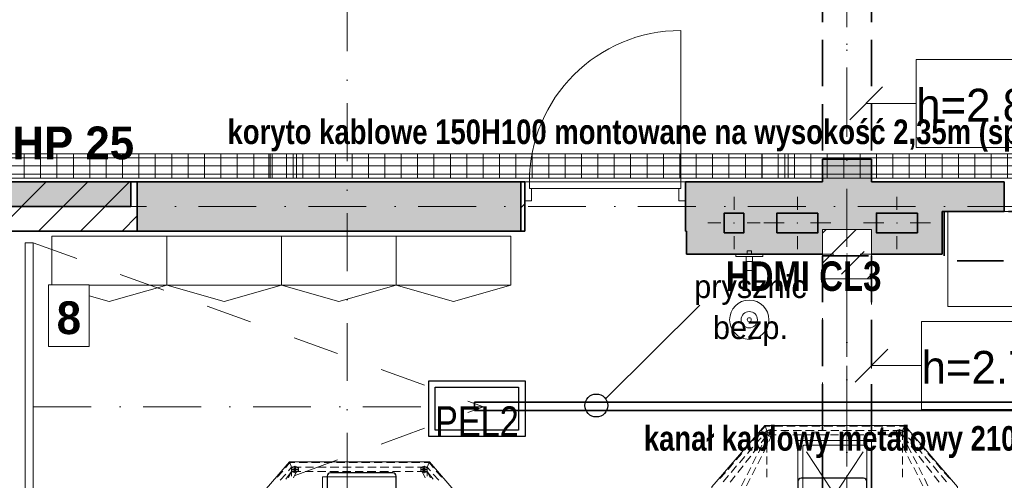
# Model space of a CAD drawing. Header units: millimetres. Extents: x 82175 to 237000, y 24756 to 471700.
# Tile 32 of 256: x 111372 to 117380, y 95609 to 98419. Entities that reach past the tile are written whole.
import ezdxf
from ezdxf.enums import TextEntityAlignment as Align
from ezdxf.lldxf.tags import DXFTag

# ---------------------------------------------------------------- set-up
doc = ezdxf.new("R2010")
doc.units = ezdxf.units.MM
for name, pattern in [('Krawędzie ukryte', [3.912222, 2.822222, -1.09]), ('Kropki i Kreski', [6.702778, 3.527778, -1.763889, 0, -1.411111]), ('Przerywana', [5.644444, 2.822222, -2.822222]), ('thk_line_type', [945, 540, -405]), ('Wipeout_Contour', [1000, 0, -1000])]:
    doc.linetypes.add(name, pattern=pattern)
for name, color, linetype, lineweight in [('!! kanał podpoaraperowy z gniazdami', 6, 'Continuous', 35), ('#_EL - opis', 7, 'Continuous', 20), ('2DE_PRO_Cblf304L', 30, 'Continuous', 15), ('CP_DETAL', 33, 'Continuous', 9), ('\xa0♦EL - Gniazda', 1, 'Continuous', 35), ('\xa0♦IT - opis', 3, 'SOLID', 30)]:
    doc.layers.add(name, color=color, linetype=linetype, lineweight=lineweight)
for name, color, linetype in [('#EL - Teletechnika', 3, 'Continuous'), ('2D - Ogólne', 8, 'Continuous'), ('2D - Rysunki i Obrazki', 8, 'Continuous'), ('Drzwi Archicad', 8, 'Continuous'), ('Instalacje - Went_Klim', 8, 'Continuous'), ('Konstrukcja - Belki', 8, 'Continuous'), ('Konstrukcja - Siatka mod', 8, 'Continuous'), ('Konstrukcja - Słupy', 8, 'Continuous'), ('Konstrukcja - Ściany działowe', 8, 'Continuous'), ('Konstrukcja - Ściany nośne wew..P', 8, 'Continuous'), ('Opisy - Etykiety', 8, 'Continuous'), ('Opisy - Tekst', 8, 'Continuous'), ('PIONY INST', 8, 'Continuous'), ('Wnętrze - Umeblowanie', 8, 'Continuous'), ('Wnętrze - Wyposażenie', 8, 'Continuous')]:
    doc.layers.add(name, color=color, linetype=linetype)
doc.styles.add('CP_ATTR', font='ARIAL.TTF')
doc.styles.add('OP_100', font='ARIALN.TTF', dxfattribs={"width": 0.8, "height": 20})
doc.styles.get("Standard").update_dxf_attribs({"font": 'arial.ttf'})
doc.styles.add('STYL_AUTOMATYCZNY_11', font='txt')
doc.styles.add('STYL_AUTOMATYCZNY_5', font='txt')
doc.styles.add('STYL_AUTOMATYCZNY_8', font='txt')
doc.styles.add('STYL_AUTOMATYCZNY_9', font='txt')
tags = doc.linetypes.add('SOLID', pattern=[10, 10, 0]).pattern_tags.tags
tags[6:7] = [DXFTag(74, 4), DXFTag(75, 0), DXFTag(340, '0'), DXFTag(46, 0.0), DXFTag(50, 0.0), DXFTag(44, 0.0), DXFTag(45, 0.0)]
tags[4:5] = [DXFTag(74, 4), DXFTag(75, 0), DXFTag(340, '0'), DXFTag(46, 0.0), DXFTag(50, 0.0), DXFTag(44, 0.0), DXFTag(45, 0.0)]
pattern_1 = [(45, (-135208.59, 381186.62), (-127.27922, 127.27922), [])]

# ---------------------------------------------------------------- blocks, each defined once
blk = doc.blocks.new('2Dcblfmark100')
at = {"color": 3}
for p, q in [((-10, -50), (-10, 50)), ((10, -50), (10, 50))]:
    blk.add_line(p, q, dxfattribs=at)
blk = doc.blocks.new('2dcblf_korcf105v_b150_h105_5e1nhc4')
at = {"layer": 'CP_DETAL'}
h = blk.add_hatch(dxfattribs=at)
h.set_pattern_fill('_USER', color=256, scale=100, angle=90, style=0, pattern_type=0)
h.set_pattern_definition([(90, (-3e-14, 0), (-100, 6e-15), [])])
h.paths.add_polyline_path([(0, 75), (11800, 75), (11800, -75), (0, -75)])
for p, q in [((0, -75), (0, 75)), ((0, 75), (11800, 75)), ((0, -75), (11800, -75))]:
    blk.add_line(p, q)
for p, q in [((11800, 50), (0, 50)), ((0, 0), (11800, 0)), ((11800, -50), (0, -50))]:
    blk.add_line(p, q, dxfattribs=at)
at = {"yscale": 1.5}
for p in [(3000, 0), (6000, 0), (9000, 0)]:
    blk.add_blockref('2Dcblfmark100', p, dxfattribs=at)
at = {"linetype": 'ByBlock', "style": 'CP_ATTR', "flags": 9}
for tag in ['NAME', 'NUMBER', 'GROUP', 'ORDER-NO', 'PRODUCER', 'COUPLERS', 'MOUNTDIST', 'MOUNTINGS', 'OTHER', 'WEIGHT', 'DIVIDER', 'COVER']:
    blk.add_attdef(tag, text='', height=0.00005, dxfattribs=at).set_placement((-0.1, 0), align=Align.MIDDLE_LEFT)
blk = doc.blocks.new('dws')
at = {"layer": '#EL - Teletechnika', "color": 1, "lineweight": 30}
blk.add_lwpolyline([(294, 0), (-294, 0), (-294, 341), (294, 341)], close=True, dxfattribs=at)
at = {"layer": '#EL - Teletechnika', "color": 7, "lineweight": 30}
blk.add_lwpolyline([(254.6, 39.3), (-254.6, 39.3), (-254.6, 301.7), (254.6, 301.7)], close=True, dxfattribs=at)
at = {"layer": '#EL - Teletechnika', "color": 1, "insert": (0, 93.7), "char_height": 20.791, "attachment_point": 5, "line_spacing_factor": 0.4}
blk.add_mtext('\\fArial Narrow|b0|i0;{\\H8.7679950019x;\\A1;PEL2}\\A1;\\fTahoma|b1|i0|c238;\\P', dxfattribs=at)

msp = doc.modelspace()

# ---------------------------------------------------------------- hatches: boundary and pattern name
at = {"linetype": 'Continuous', "lineweight": 25}
msp.add_hatch(color=8, dxfattribs=at).paths.add_polyline_path([(111250, 97428.9), (111250, 97278.9), (112050, 97278.9), (112050, 97428.9)])
at = {"layer": 'Konstrukcja - Słupy', "linetype": 'Continuous', "lineweight": 25}
h = msp.add_hatch(dxfattribs=at)
h.set_pattern_fill('Beton_zbrojony_0006', color=8, style=0, pattern_type=2)
h.set_pattern_definition([(45, (-135208.59, 381186.62), (-183.84776, 183.84776), []), (45, (-135300.5, 381278.54), (-183.84776, 183.84776), [195, -65])])
h.paths.add_polyline_path([(116270, 96838.9), (116570, 96838.9), (116570, 97138.9), (116270, 97138.9)])
at = {"layer": 'Konstrukcja - Ściany działowe', "linetype": 'Continuous', "lineweight": 13}
h = msp.add_hatch(dxfattribs=at)
h.set_pattern_fill('Bloczki_ceramiczne_0006', color=8, style=0, pattern_type=2)
h.set_pattern_definition(pattern_1)
h.paths.add_polyline_path([(111220, 97428.9), (111220, 97128.9), (112090, 97128.9), (112090, 97428.9)])
for color, points in [(8, [(114430, 97128.9), (114430, 97428.9), (112090, 97428.9), (112090, 97128.9)]), (256, [(115434.6, 97128.9), (115440, 97128.9), (115440, 97428.9), (115434.6, 97428.9)]), (8, [(117380, 97248.9), (117380, 97428.9), (117000, 97428.9), (117000, 97248.9)])]:
    msp.add_hatch(color=color, dxfattribs=at).paths.add_polyline_path(points)
h = msp.add_hatch(dxfattribs=at)
h.set_pattern_fill('Bloczki_ceramiczne_0006', color=256, style=0, pattern_type=2)
h.set_pattern_definition(pattern_1)
h.paths.add_polyline_path([(114430, 97128.9), (114454.6, 97128.9), (114454.6, 97428.9), (114430, 97428.9)])
at = {"layer": 'Konstrukcja - Ściany nośne wew..P', "linetype": 'Continuous', "lineweight": 13}
msp.add_hatch(color=8, dxfattribs=at).paths.add_polyline_path([(116570, 97568.9), (116270, 97568.9), (116270, 97428.9), (116570, 97428.9)])
h = msp.add_hatch(color=8, dxfattribs=at)
h.paths.add_polyline_path([(116570, 97428.9), (115440, 97428.9), (115440, 96988.9), (116270, 96988.9), (116270, 97138.9), (116570, 97138.9)])
h.paths.add_polyline_path([(115671.2, 97118.9), (115671.2, 97238.9), (115791.2, 97238.9), (115791.2, 97118.9)], flags=0)
h.paths.add_polyline_path([(116242.4, 97118.9), (115992.4, 97118.9), (115992.4, 97238.9), (116242.4, 97238.9)], flags=0)
h = msp.add_hatch(color=8, dxfattribs=at)
h.paths.add_polyline_path([(116570, 97138.9), (116570, 97138.9), (116570, 96988.9), (117000, 96988.9), (117000, 97428.9), (116570, 97428.9)])
h.paths.add_polyline_path([(116600, 97238.9), (116850, 97238.9), (116850, 97118.9), (116600, 97118.9)], flags=0)
at = {"layer": 'PIONY INST', "linetype": 'Continuous', "lineweight": 13}
for points in [[(115791.2, 97238.9), (115671.2, 97238.9), (115671.2, 97118.9), (115791.2, 97118.9)], [(116242.4, 97238.9), (115992.4, 97238.9), (115992.4, 97118.9), (116242.4, 97118.9)], [(116850, 97238.9), (116600, 97238.9), (116600, 97118.9), (116850, 97118.9)]]:
    msp.add_hatch(color=8, dxfattribs=at).paths.add_polyline_path(points)

# ---------------------------------------------------------------- linework, layer by layer
at = {"layer": '!! kanał podpoaraperowy z gniazdami'}
msp.add_lwpolyline([(118085.2, 96085.5), (114148, 96085.5), (114148, 96035.5), (118085.2, 96035.5)], close=True, dxfattribs=at)
at = {"color": 8, "linetype": 'Continuous', "lineweight": 35, "ltscale": 100, "flags": 128}
for points in [[(112090, 97428.9), (111220, 97428.9)], [(114454.6, 97428.9), (114430, 97428.9)], [(114454.6, 97428.9), (114454.6, 97128.9)], [(111220, 97128.9), (112090, 97128.9)], [(114430, 97128.9), (114454.6, 97128.9)]]:
    msp.add_lwpolyline(points, dxfattribs=at)
msp.add_lwpolyline([(111250, 97428.9), (111250, 97278.9), (112050, 97278.9), (112050, 97428.9)], close=True, dxfattribs=at)
at = {"layer": '2D - Ogólne', "color": 8, "linetype": 'Przerywana', "lineweight": 15, "ltscale": 100}
for p in [(111455.6, 97058), (111455.6, 95058)]:
    msp.add_line(p, (114203.1, 96058), dxfattribs=at)
at = {"layer": '2D - Ogólne', "color": 8, "linetype": 'Kropki i Kreski', "lineweight": 15, "ltscale": 100}
msp.add_line((111455.9, 96058), (114203.1, 96058), dxfattribs=at)
at = {"layer": '2D - Rysunki i Obrazki', "color": 8, "linetype": 'Continuous', "lineweight": 13, "ltscale": 100}
for p, q in [((112269.4, 96798.9), (111569.4, 96798.9)), ((112969.4, 96798.9), (112269.4, 96798.9)), ((113669.4, 96798.9), (112969.4, 96798.9)), ((114369.4, 96798.9), (113669.4, 96798.9))]:
    msp.add_line(p, q, dxfattribs=at)
at = {"layer": '2D - Rysunki i Obrazki', "color": 8, "linetype": 'thk_line_type', "lineweight": 13, "ltscale": 100, "flags": 128}
for points in [[(111569.4, 97098.9), (111569.4, 96798.9), (111919.4, 96700.9), (112269.4, 96798.9), (112269.4, 97098.9)], [(112269.4, 97098.9), (112269.4, 96798.9), (112619.4, 96700.9), (112969.4, 96798.9), (112969.4, 97098.9)], [(112969.4, 97098.9), (112969.4, 96798.9), (113319.4, 96700.9), (113669.4, 96798.9), (113669.4, 97098.9)], [(113669.4, 97098.9), (113669.4, 96798.9), (114019.4, 96700.9), (114369.4, 96798.9), (114369.4, 97098.9)]]:
    msp.add_lwpolyline(points, close=True, dxfattribs=at)
at = {"layer": '2D - Rysunki i Obrazki', "color": 8, "linetype": 'Continuous', "lineweight": 13, "ltscale": 100, "flags": 128}
for points in [[(117092.3, 95190), (115592.3, 95190), (115595.3, 95570.5), (115918.8, 95943.7), (116773.1, 95943.7), (117094.5, 95570.5)], [(115595.3, 95193.1), (115595.3, 95570.5), (115918.8, 95943.7), (116773.1, 95943.7), (117094.5, 95570.5), (117094.5, 95193.1)], [(115595.3, 95193.1), (115595.3, 95570.5), (115918.8, 95943.7), (116773.1, 95943.7), (117094.5, 95570.5), (117094.5, 95193.1)], [(115595.3, 95193.1), (115595.3, 95570.5), (115918.8, 95943.7), (116773.1, 95943.7), (117094.5, 95570.5), (117094.5, 95193.1)], [(115595.3, 95193.1), (115595.3, 95570.5), (115918.8, 95943.7), (116773.1, 95943.7), (117094.5, 95570.5), (117094.5, 95193.1)], [(115595.3, 95193.1), (115595.3, 95570.5), (115918.8, 95943.7), (116773.1, 95943.7), (117094.5, 95570.5), (117094.5, 95193.1)], [(115595.3, 95193.1), (115595.3, 95570.5), (115918.8, 95943.7), (116773.1, 95943.7), (117094.5, 95570.5), (117094.5, 95193.1)], [(115931.2, 95912.6), (115931.2, 95885.7), (115972.7, 95885.7), (115972.7, 95912.6)], [(115952, 95889.8), (115958.2, 95891.9), (115960.3, 95898.1), (115958.2, 95904.3), (115952, 95906.4), (115945.8, 95904.3), (115943.7, 95898.1), (115945.8, 95891.9)], [(115972.7, 95885.7), (115972.7, 95912.6)], [(116719.2, 95912.6), (116719.2, 95885.7), (116758.6, 95885.7), (116758.6, 95912.6)], [(116739.9, 95889.8), (116744.1, 95891.9), (116748.2, 95898.1), (116744.1, 95904.3), (116739.9, 95906.4), (116733.7, 95904.3), (116731.6, 95898.1), (116733.7, 95891.9)], [(116758.6, 95885.7), (116758.6, 95912.6)], [(116569.9, 95852.5), (116569.9, 95402.5)], [(114192.2, 94967.6), (112692.2, 94967.6), (112695.2, 95348.1), (113018.7, 95721.3), (113873, 95721.3), (114194.4, 95348.1)], [(112695.2, 94970.7), (112695.2, 95348.1), (113018.7, 95721.3), (113873, 95721.3), (114194.4, 95348.1), (114194.4, 94970.7)], [(112695.2, 94970.7), (112695.2, 95348.1), (113018.7, 95721.3), (113873, 95721.3), (114194.4, 95348.1), (114194.4, 94970.7)], [(112695.2, 94970.7), (112695.2, 95348.1), (113018.7, 95721.3), (113873, 95721.3), (114194.4, 95348.1), (114194.4, 94970.7)], [(112695.2, 94970.7), (112695.2, 95348.1), (113018.7, 95721.3), (113873, 95721.3), (114194.4, 95348.1), (114194.4, 94970.7)], [(112695.2, 94970.7), (112695.2, 95348.1), (113018.7, 95721.3), (113873, 95721.3), (114194.4, 95348.1), (114194.4, 94970.7)], [(112695.2, 94970.7), (112695.2, 95348.1), (113018.7, 95721.3), (113873, 95721.3), (114194.4, 95348.1), (114194.4, 94970.7)], [(113031.1, 95690.2), (113031.1, 95663.2), (113072.6, 95663.2), (113072.6, 95690.2)], [(113051.9, 95667.4), (113058.1, 95669.5), (113060.2, 95675.7), (113058.1, 95681.9), (113051.9, 95684), (113045.7, 95681.9), (113043.6, 95675.7), (113045.7, 95669.5)], [(113072.6, 95663.2), (113072.6, 95690.2)], [(113819.1, 95690.2), (113819.1, 95663.2), (113858.5, 95663.2), (113858.5, 95690.2)], [(113839.8, 95667.4), (113844, 95669.5), (113848.1, 95675.7), (113844, 95681.9), (113839.8, 95684), (113833.6, 95681.9), (113831.5, 95675.7), (113833.6, 95669.5)], [(113858.5, 95663.2), (113858.5, 95690.2)], [(113669.8, 95630.1), (113669.8, 95180.1)]]:
    msp.add_lwpolyline(points, close=True, dxfattribs=at)
for points in [[(115844.2, 95850.4), (115877.3, 95887.7)], [(115893.9, 95908.5), (115920.9, 95939.6)], [(115896, 95838), (115931.2, 95885.7), (115987.2, 95885.7)], [(115912.6, 95889.8), (115931.2, 95912.6)], [(115931.2, 95885.7), (115912.6, 95846.3)], [(115920.9, 95939.6), (115931.2, 95912.6), (115931.2, 95885.7)], [(115952, 95939.6), (115920.9, 95939.6)], [(115931.2, 95898.1), (115952, 95898.1), (115952, 95918.8)], [(115952, 95918.8), (115941.6, 95914.7), (115935.4, 95908.5), (115931.2, 95898.1), (115935.4, 95887.7)], [(115972.7, 95912.6), (115931.2, 95912.6)], [(115989.3, 95912.6), (115931.2, 95912.6)], [(115972.7, 95912.6), (115931.2, 95912.6), (115931.2, 95885.7), (115972.7, 95885.7)], [(115952, 95877.4), (115941.6, 95881.5), (115935.4, 95887.7), (115931.2, 95898.1), (115935.4, 95908.5)], [(115952, 95877.4), (115941.6, 95881.5), (115935.4, 95887.7), (115931.2, 95898.1), (115935.4, 95908.5)], [(115931.2, 95898.1), (115933.3, 95898.1)], [(115931.2, 95885.7), (115972.7, 95885.7)], [(115931.2, 95885.7), (115931.2, 95856.6)], [(115943.7, 95846.3), (115962.3, 95885.7)], [(115952, 95918.8), (115962.3, 95914.7), (115968.6, 95908.5), (115972.7, 95898.1), (115968.6, 95887.7)], [(115952, 95918.8), (115962.3, 95914.7), (115968.6, 95908.5), (115972.7, 95898.1), (115968.6, 95887.7)], [(115952, 95918.8), (115954.1, 95918.8)], [(115952, 95877.4), (115962.3, 95881.5), (115968.6, 95887.7), (115972.7, 95898.1), (115968.6, 95908.5)], [(115952, 95898.1), (115954.1, 95898.1)], [(115972.7, 95898.1), (115952, 95898.1), (115952, 95877.4)], [(115952, 95898.1), (115954.1, 95898.1)], [(115958.2, 95885.7), (115958.2, 95912.6)], [(115972.7, 95898.1), (115974.8, 95898.1)], [(116028.7, 95939.6), (115976.9, 95939.6)], [(116014.2, 95885.7), (116064, 95885.7)], [(116066, 95912.6), (116016.3, 95912.6)], [(116103.4, 95939.6), (116053.6, 95939.6)], [(116088.8, 95885.7), (116140.7, 95885.7)], [(116142.7, 95912.6), (116090.9, 95912.6)], [(116180.1, 95939.6), (116130.3, 95939.6)], [(116165.6, 95885.7), (116217.4, 95885.7)], [(116219.5, 95912.6), (116167.6, 95912.6)], [(116256.8, 95939.6), (116205, 95939.6)], [(116242.3, 95885.7), (116292, 95885.7)], [(116294.1, 95912.6), (116244.4, 95912.6)], [(116333.5, 95939.6), (116281.7, 95939.6)], [(116319, 95885.7), (116368.8, 95885.7)], [(116370.8, 95912.6), (116321.1, 95912.6)], [(116408.2, 95939.6), (116358.4, 95939.6)], [(116393.6, 95885.7), (116445.5, 95885.7)], [(116447.6, 95912.6), (116395.7, 95912.6)], [(116484.9, 95939.6), (116435.1, 95939.6)], [(116470.4, 95885.7), (116522.2, 95885.7)], [(116524.3, 95912.6), (116472.4, 95912.6)], [(116561.6, 95939.6), (116509.8, 95939.6)], [(116547.1, 95885.7), (116596.9, 95885.7)], [(116598.9, 95912.6), (116549.2, 95912.6)], [(116638.3, 95939.6), (116586.5, 95939.6)], [(116623.8, 95885.7), (116673.6, 95885.7)], [(116675.6, 95912.6), (116625.9, 95912.6)], [(116713, 95939.6), (116663.2, 95939.6)], [(116698.5, 95885.7), (116754.4, 95885.7)], [(116758.6, 95912.6), (116700.5, 95912.6)], [(116719.2, 95912.6), (116758.6, 95912.6), (116771, 95939.6)], [(116719.2, 95898.1), (116739.9, 95898.1), (116739.9, 95918.8)], [(116739.9, 95918.8), (116729.6, 95914.7), (116721.3, 95908.5), (116719.2, 95898.1), (116721.3, 95887.7)], [(116758.6, 95912.6), (116719.2, 95912.6), (116719.2, 95885.7), (116758.6, 95885.7)], [(116739.9, 95877.4), (116729.6, 95881.5), (116721.3, 95887.7), (116719.2, 95898.1), (116721.3, 95908.5)], [(116739.9, 95877.4), (116729.6, 95881.5), (116721.3, 95887.7), (116719.2, 95898.1), (116721.3, 95908.5)], [(116719.2, 95898.1), (116721.3, 95898.1)], [(116758.6, 95885.7), (116719.2, 95885.7)], [(116746.1, 95846.3), (116727.5, 95885.7)], [(116731.6, 95885.7), (116731.6, 95912.6)], [(116771, 95939.6), (116739.9, 95939.6)], [(116739.9, 95918.8), (116750.3, 95914.7), (116756.5, 95908.5), (116758.6, 95898.1), (116756.5, 95887.7)], [(116739.9, 95918.8), (116750.3, 95914.7), (116756.5, 95908.5), (116758.6, 95898.1), (116756.5, 95887.7)], [(116739.9, 95918.8), (116742, 95918.8)], [(116739.9, 95877.4), (116750.3, 95881.5), (116756.5, 95887.7), (116758.6, 95898.1), (116756.5, 95908.5)], [(116739.9, 95898.1), (116742, 95898.1)], [(116758.6, 95898.1), (116739.9, 95898.1), (116739.9, 95877.4)], [(116739.9, 95898.1), (116742, 95898.1)], [(116758.6, 95912.6), (116758.6, 95885.7)], [(116779.3, 95889.8), (116758.6, 95912.6)], [(116758.6, 95898.1), (116760.7, 95898.1)], [(116758.6, 95885.7), (116779.3, 95846.3)], [(116795.9, 95838), (116758.6, 95885.7)], [(116758.6, 95885.7), (116758.6, 95856.6)], [(116798, 95908.5), (116771, 95939.6)], [(116847.8, 95850.4), (116814.6, 95887.7)], [(115794.4, 95792.4), (115827.6, 95831.8)], [(115862.8, 95831.8), (115896, 95869.1)], [(115900.1, 95823.5), (115879.4, 95777.8)], [(115910.5, 95777.8), (115933.3, 95823.5)], [(115931.2, 95831.8), (115931.2, 95779.9)], [(115952, 95877.4), (115954.1, 95877.4)], [(115952, 95877.4), (115954.1, 95877.4)], [(116569.9, 95402.5), (116119.9, 95402.5), (116119.9, 95852.5), (116569.9, 95852.5)], [(116161.4, 95823.5), (116159.3, 95823.5), (116157.3, 95823.5), (116155.2, 95821.4), (116153.1, 95819.3), (116151, 95817.2), (116151, 95815.2), (116151, 95813.1)], [(116530.5, 95823.5), (116161.4, 95823.5)], [(116540.9, 95813.1), (116540.9, 95815.2), (116540.9, 95817.2), (116538.8, 95817.2), (116538.8, 95819.3), (116536.7, 95821.4), (116534.6, 95821.4), (116534.6, 95823.5), (116532.6, 95823.5), (116530.5, 95823.5)], [(116569.9, 95402.5), (116569.9, 95852.5)], [(116739.9, 95877.4), (116742, 95877.4)], [(116739.9, 95877.4), (116742, 95877.4)], [(116758.6, 95831.8), (116758.6, 95779.9)], [(116781.4, 95777.8), (116758.6, 95823.5)], [(116789.7, 95823.5), (116812.5, 95777.8)], [(116829.1, 95831.8), (116795.9, 95869.1)], [(116897.5, 95792.4), (116864.3, 95831.8)], [(115744.6, 95734.3), (115777.8, 95773.7)], [(115813.1, 95773.7), (115846.2, 95811)], [(115848.3, 95777.8), (115879.4, 95817.2)], [(116151, 95813.1), (116151, 95444)], [(116325.2, 95551.8), (116173.9, 95782)], [(116518.1, 95782), (116368.8, 95556)], [(116540.9, 95444), (116540.9, 95813.1)], [(116843.6, 95777.8), (116812.5, 95817.2)], [(116878.9, 95773.7), (116845.7, 95811)], [(116947.3, 95734.3), (116914.1, 95773.7)], [(112993.8, 95686), (113020.8, 95717.2)], [(113020.8, 95717.2), (113031.1, 95690.2), (113031.1, 95663.2)], [(113051.9, 95717.2), (113020.8, 95717.2)], [(113128.6, 95717.2), (113076.8, 95717.2)], [(113203.2, 95717.2), (113153.5, 95717.2)], [(113280, 95717.2), (113230.2, 95717.2)], [(113356.7, 95717.2), (113304.9, 95717.2)], [(113433.4, 95717.2), (113381.6, 95717.2)], [(113508.1, 95717.2), (113458.3, 95717.2)], [(113584.8, 95717.2), (113535, 95717.2)], [(113661.5, 95717.2), (113609.7, 95717.2)], [(113738.2, 95717.2), (113686.4, 95717.2)], [(113812.9, 95717.2), (113763.1, 95717.2)], [(113819.1, 95690.2), (113858.5, 95690.2), (113870.9, 95717.2)], [(113870.9, 95717.2), (113839.8, 95717.2)], [(113897.9, 95686), (113870.9, 95717.2)], [(115694.9, 95676.2), (115728, 95715.6)], [(115763.3, 95715.6), (115796.5, 95755)], [(115800.6, 95717.7), (115833.8, 95757.1)], [(115867, 95755), (115844.2, 95709.4)], [(115875.3, 95709.4), (115898.1, 95755)], [(115931.2, 95755), (115931.2, 95705.3)], [(116758.6, 95755), (116758.6, 95705.3)], [(116814.6, 95709.4), (116791.8, 95755)], [(116824.9, 95755), (116847.8, 95709.4)], [(116889.2, 95717.7), (116858.1, 95757.1)], [(116928.6, 95715.6), (116895.4, 95755)], [(116997, 95676.2), (116963.9, 95715.6)], [(112944.1, 95628), (112977.2, 95665.3)], [(112962.7, 95609.3), (112995.9, 95646.7)], [(112995.9, 95615.5), (113031.1, 95663.2), (113087.1, 95663.2)], [(113012.5, 95667.4), (113031.1, 95690.2)], [(113031.1, 95663.2), (113012.5, 95623.8)], [(113031.1, 95675.7), (113051.9, 95675.7), (113051.9, 95696.4)], [(113051.9, 95696.4), (113041.5, 95692.3), (113035.3, 95686), (113031.1, 95675.7), (113035.3, 95665.3)], [(113072.6, 95690.2), (113031.1, 95690.2)], [(113089.2, 95690.2), (113031.1, 95690.2)], [(113072.6, 95690.2), (113031.1, 95690.2), (113031.1, 95663.2), (113072.6, 95663.2)], [(113051.9, 95654.9), (113041.5, 95659.1), (113035.3, 95665.3), (113031.1, 95675.7), (113035.3, 95686)], [(113051.9, 95654.9), (113041.5, 95659.1), (113035.3, 95665.3), (113031.1, 95675.7), (113035.3, 95686)], [(113031.1, 95675.7), (113033.2, 95675.7)], [(113031.1, 95663.2), (113072.6, 95663.2)], [(113031.1, 95663.2), (113031.1, 95634.2)], [(113043.6, 95623.8), (113062.2, 95663.2)], [(113051.9, 95696.4), (113062.2, 95692.3), (113068.5, 95686), (113072.6, 95675.7), (113068.5, 95665.3)], [(113051.9, 95696.4), (113062.2, 95692.3), (113068.5, 95686), (113072.6, 95675.7), (113068.5, 95665.3)], [(113051.9, 95696.4), (113054, 95696.4)], [(113051.9, 95654.9), (113062.2, 95659.1), (113068.5, 95665.3), (113072.6, 95675.7), (113068.5, 95686)], [(113051.9, 95675.7), (113054, 95675.7)], [(113072.6, 95675.7), (113051.9, 95675.7), (113051.9, 95654.9)], [(113051.9, 95675.7), (113054, 95675.7)], [(113051.9, 95654.9), (113054, 95654.9)], [(113051.9, 95654.9), (113054, 95654.9)], [(113058.1, 95663.2), (113058.1, 95690.2)], [(113072.6, 95675.7), (113074.7, 95675.7)], [(113114.1, 95663.2), (113163.9, 95663.2)], [(113165.9, 95690.2), (113116.2, 95690.2)], [(113188.7, 95663.2), (113240.6, 95663.2)], [(113242.6, 95690.2), (113190.8, 95690.2)], [(113265.5, 95663.2), (113317.3, 95663.2)], [(113319.4, 95690.2), (113267.5, 95690.2)], [(113342.2, 95663.2), (113391.9, 95663.2)], [(113394, 95690.2), (113344.2, 95690.2)], [(113418.9, 95663.2), (113468.7, 95663.2)], [(113470.7, 95690.2), (113421, 95690.2)], [(113493.5, 95663.2), (113545.4, 95663.2)], [(113547.5, 95690.2), (113495.6, 95690.2)], [(113570.3, 95663.2), (113622.1, 95663.2)], [(113624.2, 95690.2), (113572.3, 95690.2)], [(113647, 95663.2), (113696.8, 95663.2)], [(113698.8, 95690.2), (113649.1, 95690.2)], [(113723.7, 95663.2), (113773.5, 95663.2)], [(113775.5, 95690.2), (113725.8, 95690.2)], [(113798.4, 95663.2), (113854.3, 95663.2)], [(113858.5, 95690.2), (113800.4, 95690.2)], [(113819.1, 95675.7), (113839.8, 95675.7), (113839.8, 95696.4)], [(113839.8, 95696.4), (113829.5, 95692.3), (113821.2, 95686), (113819.1, 95675.7), (113821.2, 95665.3)], [(113858.5, 95690.2), (113819.1, 95690.2), (113819.1, 95663.2), (113858.5, 95663.2)], [(113839.8, 95654.9), (113829.5, 95659.1), (113821.2, 95665.3), (113819.1, 95675.7), (113821.2, 95686)], [(113839.8, 95654.9), (113829.5, 95659.1), (113821.2, 95665.3), (113819.1, 95675.7), (113821.2, 95686)], [(113819.1, 95675.7), (113821.2, 95675.7)], [(113858.5, 95663.2), (113819.1, 95663.2)], [(113846, 95623.8), (113827.4, 95663.2)], [(113831.5, 95663.2), (113831.5, 95690.2)], [(113839.8, 95696.4), (113850.2, 95692.3), (113856.4, 95686), (113858.5, 95675.7), (113856.4, 95665.3)], [(113839.8, 95696.4), (113850.2, 95692.3), (113856.4, 95686), (113858.5, 95675.7), (113856.4, 95665.3)], [(113839.8, 95696.4), (113841.9, 95696.4)], [(113839.8, 95654.9), (113850.2, 95659.1), (113856.4, 95665.3), (113858.5, 95675.7), (113856.4, 95686)], [(113839.8, 95675.7), (113841.9, 95675.7)], [(113858.5, 95675.7), (113839.8, 95675.7), (113839.8, 95654.9)], [(113839.8, 95675.7), (113841.9, 95675.7)], [(113839.8, 95654.9), (113841.9, 95654.9)], [(113839.8, 95654.9), (113841.9, 95654.9)], [(113858.5, 95690.2), (113858.5, 95663.2)], [(113879.2, 95667.4), (113858.5, 95690.2)], [(113858.5, 95675.7), (113860.6, 95675.7)], [(113858.5, 95663.2), (113879.2, 95623.8)], [(113895.8, 95615.5), (113858.5, 95663.2)], [(113858.5, 95663.2), (113858.5, 95634.2)], [(113929, 95609.3), (113895.8, 95646.7)], [(113947.6, 95628), (113914.5, 95665.3)], [(115645.1, 95620.3), (115678.3, 95657.6)], [(115713.5, 95657.6), (115746.7, 95697)], [(115755, 95657.6), (115786.1, 95697)], [(115833.8, 95686.6), (115811, 95643.1)], [(115842.1, 95643.1), (115864.9, 95686.6)], [(115931.2, 95678.3), (115931.2, 95628.5)], [(116758.6, 95678.3), (116758.6, 95628.5)], [(116849.8, 95643.1), (116827, 95686.6)], [(116858.1, 95686.6), (116880.9, 95643.1)], [(116936.9, 95657.6), (116905.8, 95697)], [(116978.4, 95657.6), (116945.2, 95697)], [(117046.8, 95620.3), (117013.6, 95657.6)], [(113669.8, 95180.1), (113219.8, 95180.1), (113219.8, 95630.1), (113669.8, 95630.1)], [(113669.8, 95180.1), (113669.8, 95630.1)], [(115663.8, 95599.5), (115696.9, 95638.9)], [(115707.3, 95597.4), (115738.4, 95636.8)], [(115798.5, 95620.3), (115775.7, 95574.6)], [(115806.8, 95574.6), (115829.6, 95620.3)], [(116883, 95574.6), (116860.2, 95620.3)], [(116893.4, 95620.3), (116914.1, 95574.6)], [(116982.5, 95597.4), (116951.4, 95636.8)], [(117028.1, 95599.5), (116995, 95638.9)]]:
    msp.add_lwpolyline(points, dxfattribs=at)
at = {"layer": 'Drzwi Archicad', "color": 8, "linetype": 'Continuous', "lineweight": 13, "ltscale": 100}
for p, q in [((115406.6, 97428.9), (115406.6, 98352.9)), ((114482.6, 97428.9), (114454.6, 97428.9)), ((114454.6, 97428.9), (114454.6, 97313.9)), ((114482.6, 97388.9), (114482.6, 97428.9)), ((114482.6, 97428.9), (115406.6, 97428.9)), ((114482.6, 97388.9), (114482.6, 97428.9)), ((114494.6, 97388.9), (114482.6, 97388.9)), ((115406.6, 97388.9), (114482.6, 97388.9)), ((114494.6, 97313.9), (114494.6, 97388.9)), ((115406.6, 97388.9), (115394.6, 97388.9)), ((115394.6, 97388.9), (115394.6, 97313.9)), ((115434.6, 97428.9), (115406.6, 97428.9)), ((115406.6, 97428.9), (115406.6, 97388.9)), ((115406.6, 97428.9), (115406.6, 97388.9)), ((115434.6, 97313.9), (115434.6, 97428.9)), ((114454.6, 97313.9), (114494.6, 97313.9)), ((115394.6, 97313.9), (115434.6, 97313.9))]:
    msp.add_line(p, q, dxfattribs=at)
at = {"layer": 'Drzwi Archicad', "color": 8, "linetype": 'Continuous', "lineweight": 35, "ltscale": 100}
for p, q in [((114454.6, 97428.9), (114454.6, 97313.9)), ((114454.6, 97428.9), (114454.6, 97313.9)), ((115434.6, 97428.9), (115434.6, 97313.9)), ((115434.6, 97428.9), (115434.6, 97313.9)), ((114454.6, 97313.9), (114454.6, 97128.9)), ((115434.6, 97313.9), (115434.6, 97128.9))]:
    msp.add_line(p, q, dxfattribs=at)
at = {"layer": 'Drzwi Archicad', "color": 8, "linetype": 'Continuous', "lineweight": 13, "ltscale": 100}
msp.add_arc((115406.6, 97428.9), 924, 90, 180, dxfattribs=at)
at = {"layer": 'Instalacje - Went_Klim', "color": 8, "linetype": 'Krawędzie ukryte', "lineweight": 35, "ltscale": 100, "flags": 128}
msp.add_lwpolyline([(117013.8, 97248.9), (118413.8, 97248.9), (118413.8, 96948.9), (117013.8, 96948.9)], close=True, dxfattribs=at)
at = {"layer": 'Konstrukcja - Belki', "color": 8, "linetype": 'Krawędzie ukryte', "lineweight": 35, "ltscale": 100}
for p, q in [((116270, 99468.9), (116270, 97569.5)), ((116570, 99468.9), (116570, 97569.5)), ((116270, 97569.5), (116570, 97569.5)), ((116270, 96978.9), (116270, 92378.9)), ((116270, 96978.9), (116570, 96978.9)), ((116570, 96978.9), (116570, 92378.9))]:
    msp.add_line(p, q, dxfattribs=at)
at = {"layer": 'Konstrukcja - Belki', "color": 8, "linetype": 'Kropki i Kreski', "lineweight": 13, "ltscale": 100}
for p, q in [((116420, 99468.9), (116420, 97569.5)), ((116420, 96978.9), (116420, 92378.9))]:
    msp.add_line(p, q, dxfattribs=at)
at = {"layer": 'Konstrukcja - Siatka mod', "color": 8, "linetype": 'Kropki i Kreski', "lineweight": 13, "ltscale": 100}
for p, q in [((113370, 107964.8), (113370, 91000)), ((116420, 91000), (116420, 107964.8)), ((93022.5, 97278.9), (122467, 97278.9))]:
    msp.add_line(p, q, dxfattribs=at)
at = {"layer": 'Konstrukcja - Słupy', "color": 8, "linetype": 'Continuous', "lineweight": 13, "ltscale": 100}
for p, q in [((116420, 97068.9), (116420, 97218.9)), ((116340, 96988.9), (116190, 96988.9)), ((116500, 96988.9), (116650, 96988.9)), ((116420, 96908.9), (116420, 96758.9))]:
    msp.add_line(p, q, dxfattribs=at)
at = {"layer": 'Konstrukcja - Słupy', "color": 8, "linetype": 'Continuous', "lineweight": 13, "ltscale": 100, "flags": 128}
msp.add_lwpolyline([(116270, 96838.9), (116570, 96838.9), (116570, 97138.9), (116270, 97138.9)], close=True, dxfattribs=at)
at = {"layer": 'Konstrukcja - Słupy', "color": 8, "linetype": 'Continuous', "lineweight": 13, "ltscale": 100}
msp.add_point((116420, 96988.9), dxfattribs=at)
at = {"layer": 'Konstrukcja - Ściany działowe', "color": 8, "linetype": 'Continuous', "lineweight": 35, "ltscale": 100}
for p, q in [((112090, 97428.9), (112090, 97128.9)), ((114430, 97428.9), (114430, 97128.9)), ((115434.6, 97428.9), (115434.6, 97313.9)), ((117380, 97428.9), (117380, 97248.9)), ((115434.6, 97313.9), (115434.6, 97128.9))]:
    msp.add_line(p, q, dxfattribs=at)
at = {"layer": 'Konstrukcja - Ściany działowe', "color": 8, "linetype": 'Continuous', "lineweight": 35, "ltscale": 100, "flags": 128}
for points in [[(114430, 97428.9), (112090, 97428.9)], [(115440, 97428.9), (115434.6, 97428.9)], [(117380, 97428.9), (117000, 97428.9)], [(117000, 97248.9), (117380, 97248.9)], [(112090, 97128.9), (114430, 97128.9)], [(115434.6, 97128.9), (115440, 97128.9)]]:
    msp.add_lwpolyline(points, dxfattribs=at)
at = {"layer": 'Konstrukcja - Ściany nośne wew..P', "color": 8, "linetype": 'Continuous', "lineweight": 35, "ltscale": 100, "flags": 128}
for points in [[(116270, 97568.9), (116270, 97428.9)], [(116570, 97568.9), (116270, 97568.9)], [(116570, 97428.9), (116570, 97568.9)], [(116270, 97428.9), (115440, 97428.9)], [(117000, 97428.9), (116570, 97428.9)], [(117000, 96988.9), (117000, 97248.9)], [(115440, 97128.9), (115440, 96988.9)], [(115440, 96988.9), (116270, 96988.9)], [(116570, 96988.9), (117000, 96988.9)]]:
    msp.add_lwpolyline(points, dxfattribs=at)
at = {"layer": 'Konstrukcja - Ściany nośne wew..P', "color": 8, "linetype": 'Krawędzie ukryte', "lineweight": 20, "ltscale": 100, "flags": 128}
for points in [[(116270, 96988.9), (116270, 92678.9)], [(116570, 92378.9), (116570, 96838.9)]]:
    msp.add_lwpolyline(points, dxfattribs=at)
at = {"layer": 'Opisy - Etykiety', "color": 8, "linetype": 'Continuous', "lineweight": 20, "ltscale": 100}
for p, q in [((117873.4, 98176.6), (116842, 98176.6)), ((116842, 98176.6), (116842, 97640.2)), ((116637, 98008.4), (116437, 97808.4)), ((116537, 97908.4), (116842, 97908.4)), ((116842, 97640.2), (117873.4, 97640.2)), ((117906.5, 96577), (116875, 96577)), ((116875, 96577), (116875, 96040.6)), ((116670, 96408.8), (116470, 96208.8)), ((116570, 96308.8), (116875, 96308.8)), ((116875, 96040.6), (117906.5, 96040.6))]:
    msp.add_line(p, q, dxfattribs=at)
at = {"layer": 'PIONY INST', "color": 8, "linetype": 'Continuous', "lineweight": 0, "ltscale": 100}
for p, q in [((115731.2, 97258.9), (115731.2, 97338.9)), ((116117.4, 97258.9), (116117.4, 97338.9)), ((116725, 97258.9), (116725, 97338.9)), ((115651.2, 97178.9), (115571.2, 97178.9)), ((115811.2, 97178.9), (115891.2, 97178.9)), ((116037.4, 97178.9), (115912.4, 97178.9)), ((116197.4, 97178.9), (116322.4, 97178.9)), ((116645, 97178.9), (116520, 97178.9)), ((116805, 97178.9), (116930, 97178.9)), ((115731.2, 97098.9), (115731.2, 97018.9)), ((116117.4, 97098.9), (116117.4, 97018.9)), ((116725, 97098.9), (116725, 97018.9))]:
    msp.add_line(p, q, dxfattribs=at)
at = {"layer": 'PIONY INST', "color": 8, "linetype": 'Continuous', "lineweight": 35, "ltscale": 100, "flags": 128}
for points in [[(115791.2, 97238.9), (115671.2, 97238.9), (115671.2, 97118.9), (115791.2, 97118.9)], [(116242.4, 97238.9), (115992.4, 97238.9), (115992.4, 97118.9), (116242.4, 97118.9)], [(116850, 97238.9), (116600, 97238.9), (116600, 97118.9), (116850, 97118.9)]]:
    msp.add_lwpolyline(points, close=True, dxfattribs=at)
at = {"layer": 'PIONY INST', "color": 8, "linetype": 'Continuous', "lineweight": 0, "ltscale": 100}
for p in [(115731.2, 97178.9), (116117.4, 97178.9), (116725, 97178.9)]:
    msp.add_point(p, dxfattribs=at)
at = {"layer": 'Wnętrze - Umeblowanie', "color": 8, "linetype": 'Continuous', "lineweight": 13, "ltscale": 100}
for p, q in [((115844, 96973.9), (115804, 96973.9)), ((115844, 96943.9), (115804, 96943.9))]:
    msp.add_line(p, q, dxfattribs=at)
at = {"layer": 'Wnętrze - Umeblowanie', "color": 8, "linetype": 'Continuous', "lineweight": 13, "ltscale": 100, "flags": 128}
for points in [[(117034.7, 97248.9), (119115.4, 97248.9), (119115.4, 96668.7), (117034.7, 96668.7)], [(111405.6, 95058), (111405.6, 97058), (111455.6, 97058), (111455.6, 95058)], [(115907, 96988.9), (115907, 96973.9), (115844, 96973.9), (115844, 96943.9), (115846, 96943.9), (115846, 96888.9), (115802, 96888.9), (115802, 96943.9), (115804, 96943.9), (115804, 96973.9), (115741, 96973.9), (115741, 96988.9)], [(115837.5, 96988.9), (115810.5, 96988.9), (115810.5, 97008.9), (115837.5, 97008.9)], [(115837.5, 96988.9), (115810.5, 96988.9), (115810.5, 97008.9), (115837.5, 97008.9)]]:
    msp.add_lwpolyline(points, close=True, dxfattribs=at)
at = {"layer": 'Wnętrze - Umeblowanie', "color": 8, "linetype": 'Continuous', "lineweight": 13, "ltscale": 100}
for radius in [120, 50, 12]:
    msp.add_circle((115824, 96588.9), radius, dxfattribs=at)
at = {"layer": 'Wnętrze - Wyposażenie', "color": 8, "linetype": 'Continuous', "lineweight": 25, "ltscale": 100, "flags": 128}
for points in [[(113649.8, 95655.1), (113268.9, 95655.1, 0.414214), (113248.9, 95635.1), (113248.9, 95225.1, 0.414214), (113268.9, 95205.1), (113649.8, 95205.1, 0.414214), (113669.8, 95225.1), (113669.8, 95635.1, 0.414214)], [(116520.9, 95622.3), (116139.9, 95622.3, 0.414214), (116119.9, 95602.3), (116119.9, 95192.3, 0.414214), (116139.9, 95172.3), (116520.9, 95172.3, 0.414214), (116540.9, 95192.3), (116540.9, 95602.3, 0.414214)]]:
    msp.add_lwpolyline(points, format="xyb", close=True, dxfattribs=at)
at = {"layer": '\xa0♦IT - opis', "color": 7, "linetype": 'Continuous', "lineweight": 0}
msp.add_line((115521.3, 96677.1), (114947.3, 96106.6), dxfattribs=at)
at = {"layer": '\xa0♦IT - opis', "color": 7}
msp.add_circle((114890.6, 96065.5), 70, dxfattribs=at)

# ---------------------------------------------------------------- block references
at = {"layer": '2DE_PRO_Cblf304L', "rotation": 180}
for p in [(115902.1, 97526.6), (122050.8, 97526.6)]:
    msp.add_blockref('2dcblf_korcf105v_b150_h105_5e1nhc4', p, dxfattribs=at)
at = {"layer": '\xa0♦EL - Gniazda'}
msp.add_blockref('dws', (114162, 95875.5), dxfattribs=at)

# ---------------------------------------------------------------- texts
at = {"layer": '#_EL - opis', "char_height": 150, "width": 13225.251, "attachment_point": 1, "style": 'OP_100'}
for s, insert in [('\\fArial|b1|i0|c238|p34;koryto kablowe 150H100 montowane na wysokość 2,35m (spód koryta)', (112640.6, 97810.1)), ('\\fArial|b1|i0|c238|p34;kanał kablowy metalowy 210H68', (115180.6, 95940.1))]:
    msp.add_mtext(s, dxfattribs=dict(at, insert=insert))
at = {"layer": '2D - Rysunki i Obrazki', "color": 8, "linetype": 'Continuous', "lineweight": 13, "insert": (115831.1, 96428.8), "char_height": 140, "width": 791.397, "attachment_point": 8, "line_spacing_factor": 1.072078, "style": 'STYL_AUTOMATYCZNY_8'}
msp.add_mtext('\\A1;{\\pqc;\\fF1|b0|i0|c0|p0;\\W1.000000;prysznic bezp.}', dxfattribs=at)
at = {"layer": 'Opisy - Etykiety', "color": 8, "linetype": 'Continuous', "lineweight": 20, "char_height": 200, "attachment_point": 4, "style": 'STYL_AUTOMATYCZNY_5'}
for s, insert in [('\\A1;{\\pql;\\fGeneva|b0|i0|c0|p0;\\W1.000000;h=\\fGeneva CE|b0|i0|c0|p0;\\W1.000000;2.\\fGeneva CE|b0|i0|c0|p0;\\W1.000000;85}', (116842, 97896.4)), ('\\A1;{\\pql;\\fGeneva|b0|i0|c0|p0;\\W1.000000;h=\\fGeneva CE|b0|i0|c0|p0;\\W1.000000;2.\\fGeneva CE|b0|i0|c0|p0;\\W1.000000;70}', (116875, 96296.9))]:
    msp.add_mtext(s, dxfattribs=dict(at, insert=insert))
at = {"layer": 'Opisy - Tekst', "color": 8, "linetype": 'Continuous', "lineweight": 35, "insert": (111327.4, 97767.2), "char_height": 200, "attachment_point": 1, "style": 'STYL_AUTOMATYCZNY_9'}
msp.add_mtext('\\A1;{\\pql;\\fGeneva CE|b1|i0|c0|p0;\\W1.000000;HP 25}', dxfattribs=at)
at = {"layer": '\xa0♦IT - opis', "insert": (115680.6, 96944.4), "char_height": 180, "width": 3733.991, "attachment_point": 1, "style": 'OP_100'}
msp.add_mtext('\\C7;\\fArial|b1|i0|c238|p34;HDMI CL3\\P\\P', dxfattribs=at)

# ---------------------------------------------------------------- next in the draw order: wipeouts: each hides what was drawn before it
at = {"color": 8, "linetype": 'Wipeout_Contour', "lineweight": 0, "ltscale": 452097.93051}
msp.add_wipeout([(111548, 96425.1), (111797, 96425.1), (111797, 96801.5), (111548, 96801.5)], dxfattribs=at).dxf.layer = '2D - Rysunki i Obrazki'

# ---------------------------------------------------------------- next in the draw order: linework, layer by layer
at = {"layer": '2D - Rysunki i Obrazki', "color": 8, "linetype": 'Continuous', "lineweight": 13, "ltscale": 100}
for p, q in [((111797, 96801.5), (111548, 96801.5)), ((111548, 96801.5), (111548, 96425.1)), ((111797, 96425.1), (111797, 96801.5)), ((111548, 96425.1), (111797, 96425.1))]:
    msp.add_line(p, q, dxfattribs=at)

# ---------------------------------------------------------------- next in the draw order: texts
at = {"layer": '2D - Rysunki i Obrazki', "color": 8, "linetype": 'Continuous', "lineweight": 13, "insert": (111672.5, 96498.1), "char_height": 200, "attachment_point": 8, "style": 'STYL_AUTOMATYCZNY_11'}
msp.add_mtext('\\A1;{\\pqc;\\fF1|b1|i0|c0|p0;\\W1.000000;8}', dxfattribs=at)

doc.saveas('drawing.dxf')
